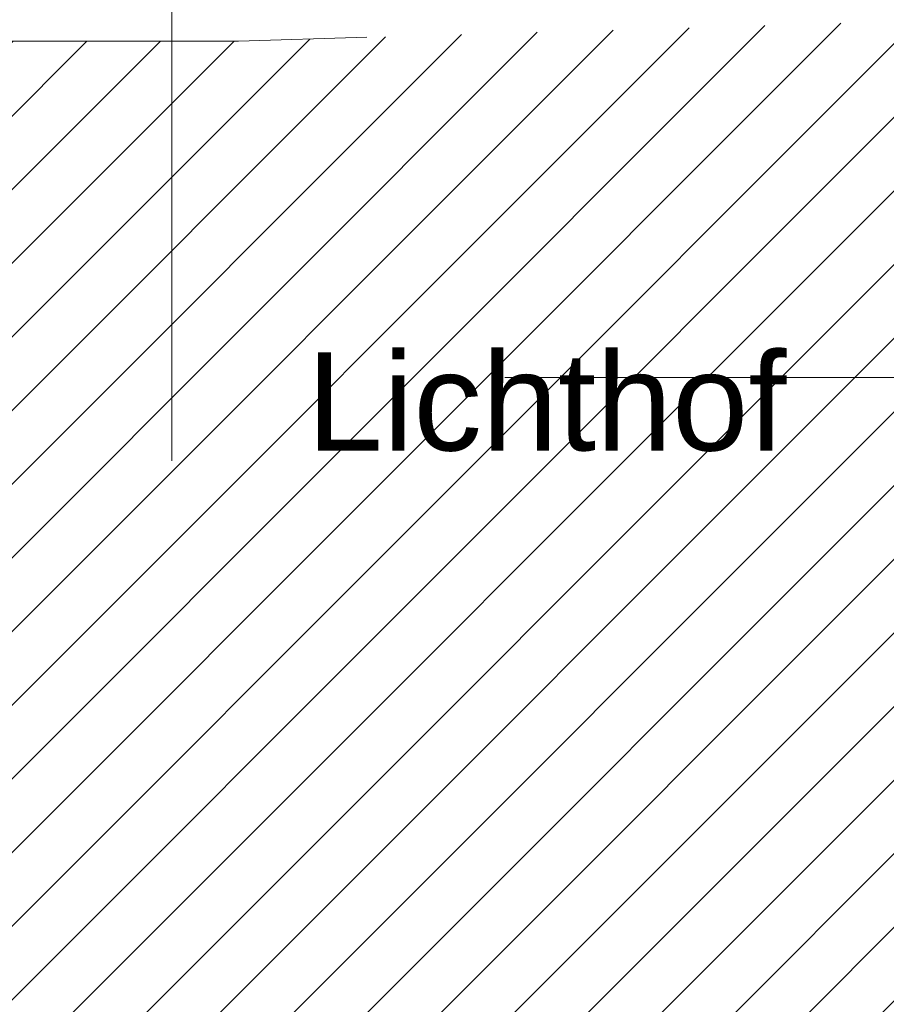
# Model space of a CAD drawing. Header units: metres. Extents: x -111 to 152, y -132 to 99.
# Tile 117 of 256: x -20.52 to -18.96, y -11.93 to -10.16. Entities that reach past the tile are written whole.
import ezdxf

# ---------------------------------------------------------------- set-up
doc = ezdxf.new("R2010")
doc.units = ezdxf.units.M
doc.linetypes.add('gestrichelt - 01', pattern=[2, 1, -1])
doc.linetypes.add('Raster 01', pattern=[2, 1, -1])
doc.layers.add('_1.35m (3D)', color=7, linetype='Continuous', lineweight=9)
doc.layers.add('_EG (2D)', color=7, linetype='Continuous', lineweight=9)
for name, color, linetype, lineweight, true_color in [('AV1-Arbeitsbühne', 7, 'gestrichelt - 01', 9, 0xf20884), ('AV1-Raster', 7, 'Raster 01', 9, 0xa6a6a6), ('Beschriftung', 7, 'Continuous', 9, 0x555555)]:
    doc.layers.add(name, color=color, linetype=linetype, lineweight=lineweight, true_color=true_color)
doc.styles.add('Arial', font='arial.ttf')

# ---------------------------------------------------------------- blocks, each defined once
blk = doc.blocks.new('Group-2')
at = {"layer": 'AV1-Raster'}
for p, q in [((-20.25, -22.95), (-20.25, 1.35)), ((1.35, -10.8), (-40.5, -10.8))]:
    blk.add_line(p, q, dxfattribs=at)
blk = doc.blocks.new('1.35m (3D)')
at = {"layer": 'AV1-Raster', "color": 7}
blk.add_blockref('Group-2', (0, 0), dxfattribs=at)
blk = doc.blocks.new('EG (2D)')
at = {"layer": 'AV1-Arbeitsbühne', "linetype": 'Continuous', "lineweight": 9}
h = blk.add_hatch(dxfattribs=at)
h.set_pattern_fill('Fahrweg', color=230, style=0, pattern_type=2)
h.set_pattern_definition([(-135, (0, 0), (0.06629126, -0.06629126), [])])
edge = h.paths.add_edge_path()
edge.add_arc((-54.5978, 13.3387), 44.4228, 329.86092, 330.47851)
edge.add_arc((-19.2462, -7.3138), 3.5278, 339.4759, 345.2734)
edge.add_arc((-17.9497, -7.5439), 2.2179, 342.507, 360.2513)
edge.add_line((-15.7318, -7.5342), (-15.725, -6.525))
edge.add_line((-15.725, -6.525), (-15.725, 1.175))
edge.add_line((-15.725, 1.175), (-13.975, 1.175))
edge.add_line((-13.975, 1.175), (-13.975, -6.525))
edge.add_line((-13.975, -6.525), (-13.9753, -6.525))
edge.add_arc((-47.2294, -7.392), 33.2654, -1.49345, 1.49345, ccw=False)
edge.add_line((-13.9753, -8.259), (-13.9753, -10.4902))
edge.add_arc((-16.375, -10), 2.4493, 312.8674, 348.4561, ccw=False)
edge.add_arc((-18.4021, -7.2512), 5.8556, 298.76511, 309.10361, ccw=False)
edge.add_arc((-18.2219, -7.6009), 5.4624, 287.0866, 298.8741, ccw=False)
edge.add_arc((-18.1592, -8.2865), 4.7907, 279.1695, 288.7786, ccw=False)
edge.add_arc((-18.0685, -7.288), 5.7673, 268.71982, 276.69885, ccw=False)
edge.add_arc((-18.3115, -2.1541), 10.9004, 266.47406, 270.59973, ccw=False)
edge.add_arc((-18.2359, -7.5234), 5.5608, 255.7465, 262.2911, ccw=False)
edge.add_arc((-17.8975, -6.4105), 6.7229, 250.51417, 255.28641, ccw=False)
edge.add_line((-20.1401, -12.7483), (-21.0105, -12.3671))
edge.add_arc((-21.9304, -13.9593), 1.8389, 59.9832, 78.1778)
edge.add_arc((-24.9263, -25.3066), 13.5728, 75.61242, 77.24671)
edge.add_arc((-22.0434, -12.5197), 0.4652, 75.894, 93.8496)
edge.add_line((-22.0746, -12.0556), (-23.075, -12.0159))
edge.add_line((-23.075, -12.0159), (-23.075, -10.196))
edge.add_line((-23.075, -10.196), (-22.1599, -10.1944))
edge.add_line((-22.1599, -10.1944), (-20.13, -10.1944))
edge.add_line((-20.13, -10.1944), (-18.7257, -10.1527))
edge.add_arc((-19.0017, 0.1421), 10.2985, 271.53586, 276.83258)
edge.add_arc((-18.0426, -8.4659), 1.6391, 279.3436, 292.578)
edge.add_arc((-19.0052, -6.3287), 3.9827, 293.5593, 300.8201)
edge.add_arc((-18.5657, -7.337), 2.8949, 303.5765, 314.7719)
edge.add_arc((-18.9575, -7.0629), 3.3665, 316.2206, 325.5766)
at = {"layer": 'AV1-Arbeitsbühne', "flags": 128}
blk.add_lwpolyline([(-16.1806, -8.966, 0.002695), (-15.9424, -8.5506, 0.025302), (-15.8343, -8.2106, 0.077579), (-15.7318, -7.5342), (-15.725, -6.525), (-15.725, 1.175), (-13.975, 1.175), (-13.975, -6.525), (-13.9753, -6.525, -0.013034), (-13.9753, -8.259), (-13.9753, -10.4902, -0.156545), (-14.7088, -11.7952, -0.045141), (-15.5842, -12.3842, -0.051478), (-16.617, -12.8222, -0.041952), (-17.3957, -13.016, -0.034829), (-18.1974, -13.0539, -0.018004), (-18.9818, -13.0339, -0.028564), (-19.605, -12.9129, -0.020826), (-20.1401, -12.7483), (-21.0105, -12.3671, 0.079556), (-21.5537, -12.1594, 0.007131), (-21.93, -12.0686, 0.078507), (-22.0746, -12.0556), (-23.075, -12.0159), (-23.075, -10.196), (-22.1599, -10.1944), (-20.13, -10.1944), (-18.7257, -10.1527, 0.023115), (-17.7765, -10.0832, 0.057811), (-17.4133, -9.9794, 0.031692), (-16.9647, -9.7489, 0.048888), (-16.5269, -9.3922, 0.040846)], format="xyb", close=True, dxfattribs=at)
at = {"layer": 'Beschriftung', "insert": (-19.575, -10.9339), "char_height": 0.17653, "attachment_point": 8, "line_spacing_factor": 0.969122, "style": 'Arial'}
blk.add_mtext('Lichthof', dxfattribs=at)

msp = doc.modelspace()

# ---------------------------------------------------------------- block references
at = {"layer": '_1.35m (3D)'}
msp.add_blockref('1.35m (3D)', (0, 0), dxfattribs=at)

# ---------------------------------------------------------------- next in the draw order: block references
at = {"layer": '_EG (2D)'}
msp.add_blockref('EG (2D)', (0, 0), dxfattribs=at)

doc.saveas('drawing.dxf')
